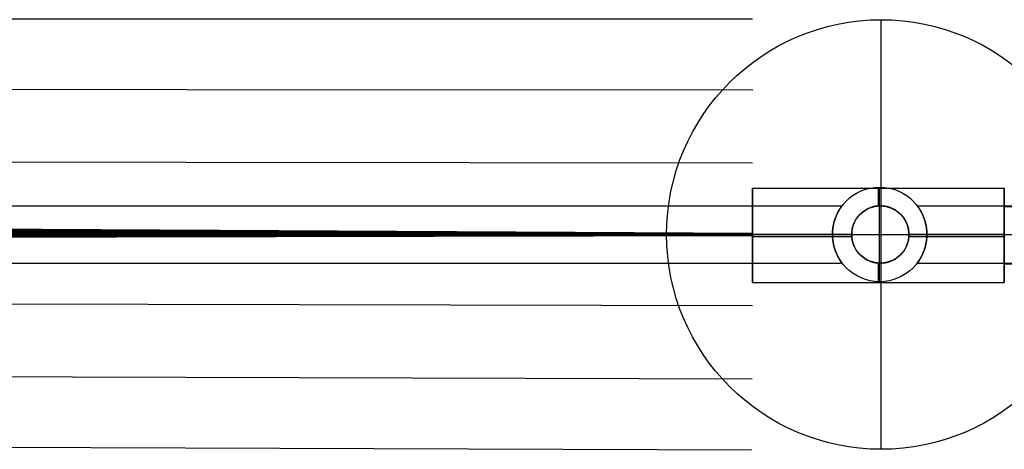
# Model space of a CAD drawing. Extents: x -1079 to 583, y -78 to 76.
# Tile 4 of 5: x -151 to 22, y -38 to 38. Entities that reach past the tile are written whole.
import ezdxf

# ---------------------------------------------------------------- set-up
doc = ezdxf.new("R2010")
doc.units = 0
doc.layers.add('DEFAULT', color=7, linetype='CONTINUOUS')

msp = doc.modelspace()

# ---------------------------------------------------------------- linework, layer by layer
at = {"layer": 'DEFAULT'}
for p, q in [((0, 37.5, 2374.38), (0, 37.5, 2624.38)), ((0, 5, 2374.38), (0, 37.5, 2374.38)), ((0, -37.5, 2624.38), (0, 37.5, 2624.38)), ((-22.48, 8.11, 2072.81), (21.52, 8.11, 2072.81)), ((-22.48, 4.87, 2072.88), (-22.48, 8.11, 2072.81)), ((-0.27, 8.26, 1190.87), (-0.27, 8.26, 1222.93)), ((-0.27, 5, 1222.93), (-0.27, 8.26, 1222.93)), ((-0.27, -8.24, 1190.87), (-0.27, 8.26, 1190.87)), ((21.52, 4.88, 2072.88), (21.52, 8.11, 2072.81)), ((-222.41, 4.98, 1200.97), (-6.83, 5.01, 1200.97)), ((-0.15, 5, 2066.54), (-0.15, 5, 1222.97)), ((-0.15, 5, 1222.97), (-0.15, 5, 1222.93)), ((-0.15, 5, 2374.38), (-0.15, 5, 2079.45)), ((6.29, 5.02, 1200.97), (237.07, 5.06, 1200.97)), ((21.52, 4.88, 2072.94), (115.52, 4.72, 2072.94)), ((-222.41, -0.02, 1205.97), (-8.52, 0.01, 1205.97)), ((-222.41, -0.02, 1195.97), (-8.52, 0.01, 1195.97)), ((-22.48, 0.05, 2081.24), (-5.15, 0.05, 2081.24)), ((-22.48, -0.03, 2078.01), (-22.48, 0.05, 2081.24)), ((-8.52, 0.01, 1190.87), (7.98, 0.02, 1190.87)), ((-8.52, 0.01, 1190.87), (-8.52, 0.01, 1195.97)), ((-8.52, 0.01, 1205.97), (-8.52, 0.01, 1222.93)), ((-8.52, 0.01, 1222.93), (-5.15, 0.01, 1222.93)), ((-5.15, 0, 2064.75), (-5.15, 0, 1222.97)), ((-5.15, 0, 1222.97), (-5.15, 0, 1222.93)), ((-5.15, 0, 2374.38), (-5.15, 0, 2081.24)), ((4.85, 0.05, 2081.24), (21.52, 0.05, 2081.24)), ((4.85, 0.02, 1222.93), (7.98, 0.02, 1222.93)), ((4.85, 0, 2064.75), (4.85, 0, 1222.97)), ((4.85, 0, 1222.97), (4.85, 0, 1222.93)), ((4.85, 0, 2374.38), (4.85, 0, 2081.24)), ((7.98, 0.02, 1205.97), (237.07, 0.06, 1205.97)), ((7.98, 0.02, 1195.97), (237.07, 0.06, 1195.97)), ((7.98, 0.02, 1190.87), (7.98, 0.02, 1195.97)), ((7.98, 0.02, 1205.97), (7.98, 0.02, 1222.93)), ((21.52, -0.03, 2077.94), (21.52, 0.05, 2081.24)), ((-37.5, 0, 2374.38), (-37.5, 0, 2624.38)), ((-37.5, 0, 2374.38), (-5.15, 0, 2374.38)), ((-37.5, 0, 2624.38), (37.5, 0, 2624.38)), ((-22.48, -0.33, 2064.75), (-22.48, -0.26, 2068.01)), ((-22.48, -0.33, 2064.75), (-5.14, -0.33, 2064.75)), ((4.84, -0.33, 2064.75), (21.52, -0.33, 2064.75)), ((4.85, 0, 2374.38), (37.5, 0, 2374.38)), ((21.52, -0.33, 2064.75), (21.52, -0.26, 2067.94)), ((-222.4, -5.02, 1200.97), (-6.83, -4.99, 1200.97)), ((-22.48, -8.39, 2073.18), (-22.48, -5.13, 2073.11)), ((-0.27, -8.24, 1222.93), (-0.27, -5, 1222.93)), ((-0.15, -5, 2066.33), (-0.15, -5, 1222.97)), ((-0.15, -5, 1222.97), (-0.15, -5, 1222.93)), ((-0.15, -5, 2374.38), (-0.15, -5, 2079.66)), ((0, -37.5, 2374.38), (0, -5, 2374.38)), ((6.29, -4.98, 1200.97), (237.07, -4.94, 1200.97)), ((21.52, -5.12, 2072.94), (115.5, -5.28, 2072.94)), ((21.52, -8.39, 2073.18), (21.52, -5.12, 2073.11)), ((-22.48, -8.39, 2073.18), (21.52, -8.39, 2073.18)), ((-0.27, -8.24, 1190.87), (-0.27, -8.24, 1222.93)), ((0, -37.5, 2374.38), (0, -37.5, 2624.38))]:
    msp.add_line(p, q, dxfattribs=at)
at = {"layer": 'DEFAULT', "extrusion": (-0.000586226, 0.999608, -0.027983)}
msp.add_lwpolyline([(1079.24, 2043.57), (418.54, 2070.23), (22.48, 2075.05)], dxfattribs=at)
at = {"layer": 'DEFAULT', "extrusion": (-0.0008606, 0.999511, -0.031267)}
msp.add_lwpolyline([(1079.22, 2043.21), (418.53, 2069.39), (22.48, 2073.98)], dxfattribs=at)
at = {"layer": 'DEFAULT', "extrusion": (-0.001028, 0.999446, -0.03327)}
msp.add_lwpolyline([(1079.21, 2042.91), (418.52, 2068.58), (22.48, 2072.93)], dxfattribs=at)
at = {"layer": 'DEFAULT', "extrusion": (-0.001086, 0.999423, -0.033956)}
msp.add_lwpolyline([(1079.2, 2042.73), (418.51, 2068.03), (22.48, 2072.2)], dxfattribs=at)
at = {"layer": 'DEFAULT', "extrusion": (-0.001073, 0.999428, -0.033801)}
msp.add_lwpolyline([(1079.21, 2042.78), (418.51, 2068.2), (22.48, 2072.44)], dxfattribs=at)
at = {"layer": 'DEFAULT', "extrusion": (-0.002039, 0.999998, 6.7633e-05)}
msp.add_lwpolyline([(1079.2, 2043.73), (550.7, 2065.69), (22.47, 2073.01)], dxfattribs=at)
at = {"layer": 'DEFAULT', "extrusion": (-0.002035, 0.999998, 6.86507e-05)}
msp.add_lwpolyline([(1079.19, 2043.69), (550.7, 2065.55), (22.47, 2072.79)], dxfattribs=at)
at = {"layer": 'DEFAULT', "extrusion": (-0.002024, 0.999998, 6.95348e-05)}
msp.add_lwpolyline([(1079.19, 2043.64), (550.7, 2065.42), (22.47, 2072.56)], dxfattribs=at)
at = {"layer": 'DEFAULT', "extrusion": (-0.001976, 0.999998, 7.08351e-05)}
msp.add_lwpolyline([(1079.19, 2043.55), (550.69, 2065.14), (22.47, 2072.1)], dxfattribs=at)
at = {"layer": 'DEFAULT', "extrusion": (-0.001773, 0.999998, 7.10923e-05)}
msp.add_lwpolyline([(1079.18, 2043.36), (550.68, 2064.58), (22.48, 2071.17)], dxfattribs=at)
at = {"layer": 'DEFAULT', "extrusion": (-0.001422, 0.999999, 6.74822e-05)}
msp.add_lwpolyline([(1079.17, 2043.19), (550.67, 2064.05), (22.48, 2070.27)], dxfattribs=at)
at = {"layer": 'DEFAULT', "extrusion": (0.001248, 0.999981, -0.006)}
msp.add_lwpolyline([(1079.27, 2044.68), (418.58, 2072.53), (22.48, 2077.89)], dxfattribs=at)
at = {"layer": 'DEFAULT', "extrusion": (0.000236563, 0.999836, -0.018125)}
msp.add_lwpolyline([(1079.26, 2044.27), (418.56, 2071.72), (22.48, 2076.9)], dxfattribs=at)
at = {"layer": 'DEFAULT', "extrusion": (0.00073446, 0.999926, -0.012157)}
msp.add_lwpolyline([(1079.26, 2044.53), (418.57, 2072.23), (22.48, 2077.53)], dxfattribs=at)
at = {"layer": 'DEFAULT', "extrusion": (-0.000213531, 0.999723, -0.023519)}
msp.add_lwpolyline([(1079.25, 2043.94), (418.55, 2071.04), (22.48, 2076.05)], dxfattribs=at)
at = {"layer": 'DEFAULT', "extrusion": (-0.000930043, 1, 5.95632e-05)}
msp.add_lwpolyline([(1079.16, 2043.03), (550.66, 2063.57), (22.48, 2069.47)], dxfattribs=at)
at = {"layer": 'DEFAULT', "extrusion": (-0.000324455, 1, 4.76322e-05)}
msp.add_lwpolyline([(1079.15, 2042.9), (550.65, 2063.18), (22.48, 2068.82)], dxfattribs=at)
at = {"layer": 'DEFAULT', "extrusion": (0.000353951, 1, 3.27263e-05)}
msp.add_lwpolyline([(1079.15, 2042.8), (550.64, 2062.9), (22.48, 2068.36)], dxfattribs=at)
at = {"layer": 'DEFAULT', "extrusion": (0.001059, 0.999999, 1.63391e-05)}
msp.add_lwpolyline([(1079.15, 2042.75), (550.64, 2062.74), (22.48, 2068.09)], dxfattribs=at)
at = {"layer": 'DEFAULT', "extrusion": (0.001408, 0.999999, 8.07702e-06)}
msp.add_lwpolyline([(1079.15, 2042.74), (550.64, 2062.7), (22.48, 2068.03)], dxfattribs=at)
at = {"layer": 'DEFAULT', "extrusion": (0.001579, 0.999999, 4.00631e-06)}
msp.add_lwpolyline([(1079.15, 2042.74), (550.64, 2062.69), (22.48, 2068.01)], dxfattribs=at)
at = {"layer": 'DEFAULT', "extrusion": (0.001748, 0.999998, -1.44951e-13)}
msp.add_lwpolyline([(1079.27, 2044.73), (418.58, 2072.63), (22.48, 2078.01)], dxfattribs=at)
at = {"layer": 'DEFAULT', "extrusion": (0.002248, 0.999979, 0.006)}
msp.add_lwpolyline([(1079.27, 2044.68), (418.58, 2072.53), (22.48, 2077.89)], dxfattribs=at)
at = {"layer": 'DEFAULT', "extrusion": (0.002762, 0.999922, 0.012157)}
msp.add_lwpolyline([(1079.26, 2044.53), (418.57, 2072.23), (22.48, 2077.53)], dxfattribs=at)
at = {"layer": 'DEFAULT', "extrusion": (0.003259, 0.99983, 0.018127)}
msp.add_lwpolyline([(1079.26, 2044.27), (418.56, 2071.73), (22.47, 2076.91)], dxfattribs=at)
at = {"layer": 'DEFAULT', "extrusion": (0.003709, 0.999716, 0.023521)}
msp.add_lwpolyline([(1079.25, 2043.94), (418.55, 2071.04), (22.47, 2076.06)], dxfattribs=at)
at = {"layer": 'DEFAULT', "extrusion": (0.004081, 0.9996, 0.027986)}
msp.add_lwpolyline([(1079.24, 2043.58), (418.54, 2070.24), (22.47, 2075.06)], dxfattribs=at)
at = {"layer": 'DEFAULT', "extrusion": (0.004355, 0.999501, 0.03127)}
msp.add_lwpolyline([(1079.22, 2043.22), (418.53, 2069.4), (22.46, 2073.99)], dxfattribs=at)
at = {"layer": 'DEFAULT', "extrusion": (0.004522, 0.999436, 0.033274)}
msp.add_lwpolyline([(1079.21, 2042.92), (418.52, 2068.59), (22.46, 2072.94)], dxfattribs=at)
at = {"layer": 'DEFAULT', "extrusion": (0.005531, 0.999985, -6.41497e-05)}
msp.add_lwpolyline([(1079.19, 2043.69), (550.7, 2065.55), (22.45, 2072.79)], dxfattribs=at)
at = {"layer": 'DEFAULT', "extrusion": (0.005535, 0.999985, -6.31231e-05)}
msp.add_lwpolyline([(1079.2, 2043.73), (550.7, 2065.69), (22.45, 2073.01)], dxfattribs=at)
at = {"layer": 'DEFAULT', "extrusion": (0.00458, 0.999413, 0.033961)}
msp.add_lwpolyline([(1079.2, 2042.74), (418.51, 2068.04), (22.46, 2072.21)], dxfattribs=at)
at = {"layer": 'DEFAULT', "extrusion": (0.004567, 0.999418, 0.033806)}
msp.add_lwpolyline([(1079.21, 2042.8), (418.51, 2068.22), (22.46, 2072.45)], dxfattribs=at)
at = {"layer": 'DEFAULT', "extrusion": (0.005472, 0.999985, -6.64743e-05)}
msp.add_lwpolyline([(1079.18, 2043.55), (550.69, 2065.14), (22.46, 2072.1)], dxfattribs=at)
at = {"layer": 'DEFAULT', "extrusion": (0.00552, 0.999985, -6.50612e-05)}
msp.add_lwpolyline([(1079.19, 2043.64), (550.7, 2065.42), (22.46, 2072.56)], dxfattribs=at)
at = {"layer": 'DEFAULT', "extrusion": (0.005269, 0.999986, -6.7193e-05)}
msp.add_lwpolyline([(1079.17, 2043.36), (550.68, 2064.58), (22.46, 2071.17)], dxfattribs=at)
at = {"layer": 'DEFAULT', "extrusion": (0.004918, 0.999988, -6.43222e-05)}
msp.add_lwpolyline([(1079.17, 2043.19), (550.66, 2064.05), (22.46, 2070.27)], dxfattribs=at)
at = {"layer": 'DEFAULT', "extrusion": (0.003821, 0.999993, -4.62814e-05)}
msp.add_lwpolyline([(1079.15, 2042.9), (550.65, 2063.18), (22.47, 2068.82)], dxfattribs=at)
at = {"layer": 'DEFAULT', "extrusion": (0.004426, 0.99999, -5.73078e-05)}
msp.add_lwpolyline([(1079.16, 2043.03), (550.66, 2063.57), (22.47, 2069.47)], dxfattribs=at)
at = {"layer": 'DEFAULT', "extrusion": (0.001748, 0.999998, -1.29483e-13)}
msp.add_lwpolyline([(1079.15, 2042.73), (550.64, 2062.69), (22.48, 2068.01)], dxfattribs=at)
at = {"layer": 'DEFAULT', "extrusion": (0.001917, 0.999998, -3.99735e-06)}
msp.add_lwpolyline([(1079.15, 2042.74), (550.64, 2062.69), (22.48, 2068.01)], dxfattribs=at)
at = {"layer": 'DEFAULT', "extrusion": (0.002088, 0.999998, -8.04061e-06)}
msp.add_lwpolyline([(1079.15, 2042.74), (550.64, 2062.7), (22.48, 2068.03)], dxfattribs=at)
at = {"layer": 'DEFAULT', "extrusion": (0.002437, 0.999997, -1.61897e-05)}
msp.add_lwpolyline([(1079.15, 2042.75), (550.64, 2062.74), (22.48, 2068.09)], dxfattribs=at)
at = {"layer": 'DEFAULT', "extrusion": (0.003142, 0.999995, -3.2115e-05)}
msp.add_lwpolyline([(1079.15, 2042.8), (550.64, 2062.9), (22.48, 2068.36)], dxfattribs=at)
at = {"layer": 'DEFAULT'}
for points in [[(-8.52, 0.01, 1205.97), (-8.52, 0.01, 1205.97), (-8.52, 0.14, 1205.96), (-8.52, 0.27, 1205.96), (-8.51, 0.39, 1205.95), (-8.5, 0.52, 1205.94), (-8.5, 0.64, 1205.93), (-8.49, 0.77, 1205.91), (-8.47, 0.89, 1205.89), (-8.46, 1.01, 1205.86), (-8.44, 1.14, 1205.84), (-8.43, 1.26, 1205.81), (-8.41, 1.38, 1205.78), (-8.38, 1.5, 1205.74), (-8.36, 1.62, 1205.7), (-8.34, 1.73, 1205.66), (-8.31, 1.85, 1205.62), (-8.29, 1.96, 1205.57), (-8.26, 2.08, 1205.52), (-8.23, 2.19, 1205.47), (-8.2, 2.3, 1205.41), (-8.17, 2.4, 1205.36), (-8.13, 2.51, 1205.3), (-8.1, 2.61, 1205.24), (-8.06, 2.72, 1205.17), (-8.03, 2.82, 1205.11), (-7.99, 2.92, 1205.04), (-7.95, 3.01, 1204.97), (-7.92, 3.11, 1204.89), (-7.88, 3.2, 1204.82), (-7.84, 3.29, 1204.74), (-7.8, 3.38, 1204.66), (-7.76, 3.47, 1204.58), (-7.72, 3.56, 1204.49), (-7.68, 3.64, 1204.41), (-7.64, 3.72, 1204.32), (-7.6, 3.8, 1204.23), (-7.56, 3.88, 1204.14), (-7.52, 3.95, 1204.05), (-7.48, 4.02, 1203.95), (-7.44, 4.09, 1203.86), (-7.4, 4.16, 1203.76), (-7.36, 4.23, 1203.66), (-7.32, 4.29, 1203.55), (-7.29, 4.35, 1203.45), (-7.25, 4.41, 1203.35), (-7.21, 4.47, 1203.24), (-7.18, 4.52, 1203.13), (-7.15, 4.57, 1203.02), (-7.11, 4.62, 1202.91), (-7.08, 4.67, 1202.8), (-7.05, 4.71, 1202.68), (-7.02, 4.75, 1202.57), (-7, 4.79, 1202.45), (-6.97, 4.82, 1202.33), (-6.95, 4.86, 1202.21), (-6.93, 4.89, 1202.09), (-6.91, 4.91, 1201.97), (-6.89, 4.94, 1201.84), (-6.88, 4.96, 1201.72), (-6.86, 4.97, 1201.6), (-6.85, 4.99, 1201.47), (-6.84, 5, 1201.34), (-6.84, 5.01, 1201.22), (-6.83, 5.01, 1201.09), (-6.83, 5.01, 1200.97), (-6.83, 5.01, 1200.84), (-6.84, 5.01, 1200.71), (-6.84, 5, 1200.59), (-6.85, 4.99, 1200.46), (-6.86, 4.97, 1200.34), (-6.88, 4.96, 1200.21), (-6.89, 4.94, 1200.09), (-6.91, 4.91, 1199.97), (-6.93, 4.89, 1199.84), (-6.95, 4.86, 1199.72), (-6.97, 4.82, 1199.6), (-7, 4.79, 1199.48), (-7.02, 4.75, 1199.37), (-7.05, 4.71, 1199.25), (-7.08, 4.67, 1199.14), (-7.11, 4.62, 1199.02), (-7.15, 4.57, 1198.91), (-7.18, 4.52, 1198.8), (-7.21, 4.47, 1198.69), (-7.25, 4.41, 1198.59), (-7.29, 4.35, 1198.48), (-7.32, 4.29, 1198.38), (-7.36, 4.23, 1198.28), (-7.4, 4.16, 1198.17), (-7.44, 4.09, 1198.08), (-7.48, 4.02, 1197.98), (-7.52, 3.95, 1197.88), (-7.56, 3.88, 1197.79), (-7.6, 3.8, 1197.7), (-7.64, 3.72, 1197.61), (-7.68, 3.64, 1197.52), (-7.72, 3.56, 1197.44), (-7.76, 3.47, 1197.35), (-7.8, 3.38, 1197.27), (-7.84, 3.29, 1197.19), (-7.88, 3.2, 1197.12), (-7.92, 3.11, 1197.04), (-7.95, 3.01, 1196.97), (-7.99, 2.92, 1196.9), (-8.03, 2.82, 1196.83), (-8.06, 2.72, 1196.76), (-8.1, 2.61, 1196.7), (-8.13, 2.51, 1196.63), (-8.17, 2.4, 1196.57), (-8.2, 2.3, 1196.52), (-8.23, 2.19, 1196.46), (-8.26, 2.08, 1196.41), (-8.29, 1.96, 1196.36), (-8.31, 1.85, 1196.32), (-8.34, 1.73, 1196.27), (-8.36, 1.62, 1196.23), (-8.38, 1.5, 1196.19), (-8.41, 1.38, 1196.16), (-8.43, 1.26, 1196.12), (-8.44, 1.14, 1196.09), (-8.46, 1.01, 1196.07), (-8.47, 0.89, 1196.04), (-8.49, 0.77, 1196.02), (-8.5, 0.64, 1196.01), (-8.5, 0.52, 1195.99), (-8.51, 0.39, 1195.98), (-8.52, 0.27, 1195.97), (-8.52, 0.14, 1195.97), (-8.52, 0.01, 1195.97), (-8.52, 0.01, 1195.97), (-8.52, -0.11, 1195.97), (-8.52, -0.24, 1195.97), (-8.51, -0.37, 1195.98), (-8.5, -0.49, 1195.99), (-8.5, -0.62, 1196.01), (-8.48, -0.74, 1196.02), (-8.47, -0.87, 1196.04), (-8.46, -0.99, 1196.07), (-8.44, -1.11, 1196.09), (-8.42, -1.23, 1196.12), (-8.41, -1.35, 1196.16), (-8.38, -1.47, 1196.19), (-8.36, -1.59, 1196.23), (-8.34, -1.71, 1196.27), (-8.31, -1.82, 1196.32), (-8.29, -1.94, 1196.36), (-8.26, -2.05, 1196.41), (-8.23, -2.16, 1196.46), (-8.2, -2.27, 1196.52), (-8.16, -2.38, 1196.57), (-8.13, -2.48, 1196.63), (-8.1, -2.59, 1196.7), (-8.06, -2.69, 1196.76), (-8.03, -2.79, 1196.83), (-7.99, -2.89, 1196.9), (-7.95, -2.99, 1196.97), (-7.92, -3.08, 1197.04), (-7.88, -3.18, 1197.12), (-7.84, -3.27, 1197.19), (-7.8, -3.36, 1197.27), (-7.76, -3.44, 1197.35), (-7.72, -3.53, 1197.44), (-7.68, -3.61, 1197.52), (-7.64, -3.69, 1197.61), (-7.6, -3.77, 1197.7), (-7.56, -3.85, 1197.79), (-7.52, -3.92, 1197.88), (-7.48, -4, 1197.98), (-7.44, -4.07, 1198.08), (-7.4, -4.14, 1198.17), (-7.36, -4.2, 1198.28), (-7.32, -4.26, 1198.38), (-7.29, -4.33, 1198.48), (-7.25, -4.38, 1198.59), (-7.21, -4.44, 1198.69), (-7.18, -4.49, 1198.8), (-7.15, -4.55, 1198.91), (-7.11, -4.59, 1199.02), (-7.08, -4.64, 1199.14), (-7.05, -4.68, 1199.25), (-7.02, -4.72, 1199.37), (-7, -4.76, 1199.48), (-6.97, -4.8, 1199.6), (-6.95, -4.83, 1199.72), (-6.93, -4.86, 1199.84), (-6.91, -4.89, 1199.97), (-6.89, -4.91, 1200.09), (-6.87, -4.93, 1200.21), (-6.86, -4.95, 1200.34), (-6.85, -4.96, 1200.46), (-6.84, -4.97, 1200.59), (-6.84, -4.98, 1200.71), (-6.83, -4.99, 1200.84), (-6.83, -4.99, 1200.97), (-6.83, -4.99, 1201.09), (-6.84, -4.98, 1201.22), (-6.84, -4.97, 1201.34), (-6.85, -4.96, 1201.47), (-6.86, -4.95, 1201.6), (-6.87, -4.93, 1201.72), (-6.89, -4.91, 1201.84), (-6.91, -4.89, 1201.97), (-6.93, -4.86, 1202.09), (-6.95, -4.83, 1202.21), (-6.97, -4.8, 1202.33), (-7, -4.76, 1202.45), (-7.02, -4.72, 1202.57), (-7.05, -4.68, 1202.68), (-7.08, -4.64, 1202.8), (-7.11, -4.59, 1202.91), (-7.15, -4.55, 1203.02), (-7.18, -4.49, 1203.13), (-7.21, -4.44, 1203.24), (-7.25, -4.38, 1203.35), (-7.29, -4.33, 1203.45), (-7.32, -4.26, 1203.55), (-7.36, -4.2, 1203.66), (-7.4, -4.14, 1203.76), (-7.44, -4.07, 1203.86), (-7.48, -4, 1203.95), (-7.52, -3.92, 1204.05), (-7.56, -3.85, 1204.14), (-7.6, -3.77, 1204.23), (-7.64, -3.69, 1204.32), (-7.68, -3.61, 1204.41), (-7.72, -3.53, 1204.49), (-7.76, -3.44, 1204.58), (-7.8, -3.36, 1204.66), (-7.84, -3.27, 1204.74), (-7.88, -3.18, 1204.82), (-7.92, -3.08, 1204.89), (-7.95, -2.99, 1204.97), (-7.99, -2.89, 1205.04), (-8.03, -2.79, 1205.11), (-8.06, -2.69, 1205.17), (-8.1, -2.59, 1205.24), (-8.13, -2.48, 1205.3), (-8.16, -2.38, 1205.36), (-8.2, -2.27, 1205.41), (-8.23, -2.16, 1205.47), (-8.26, -2.05, 1205.52), (-8.29, -1.94, 1205.57), (-8.31, -1.82, 1205.62), (-8.34, -1.71, 1205.66), (-8.36, -1.59, 1205.7), (-8.38, -1.47, 1205.74), (-8.41, -1.35, 1205.78), (-8.42, -1.23, 1205.81), (-8.44, -1.11, 1205.84), (-8.46, -0.99, 1205.86), (-8.47, -0.87, 1205.89), (-8.48, -0.74, 1205.91), (-8.5, -0.62, 1205.93), (-8.5, -0.49, 1205.94), (-8.51, -0.37, 1205.95), (-8.52, -0.24, 1205.96), (-8.52, -0.11, 1205.96)], [(-5.15, 0, 2081.24), (-5.15, -0.13, 2081.25), (-5.15, -0.25, 2081.24), (-5.14, -0.38, 2081.24), (-5.13, -0.5, 2081.24), (-5.11, -0.63, 2081.23), (-5.1, -0.75, 2081.22), (-5.08, -0.88, 2081.21), (-5.05, -1, 2081.2), (-5.03, -1.12, 2081.19), (-5, -1.24, 2081.17), (-4.96, -1.36, 2081.15), (-4.93, -1.48, 2081.14), (-4.89, -1.6, 2081.11), (-4.85, -1.72, 2081.09), (-4.8, -1.83, 2081.07), (-4.76, -1.95, 2081.04), (-4.71, -2.06, 2081.02), (-4.66, -2.17, 2080.99), (-4.6, -2.28, 2080.96), (-4.55, -2.39, 2080.93), (-4.49, -2.5, 2080.9), (-4.42, -2.6, 2080.87), (-4.36, -2.7, 2080.84), (-4.29, -2.8, 2080.8), (-4.22, -2.9, 2080.77), (-4.15, -3, 2080.73), (-4.08, -3.1, 2080.7), (-4, -3.19, 2080.66), (-3.93, -3.28, 2080.62), (-3.85, -3.37, 2080.59), (-3.76, -3.46, 2080.55), (-3.68, -3.54, 2080.51), (-3.59, -3.63, 2080.47), (-3.51, -3.71, 2080.43), (-3.42, -3.79, 2080.4), (-3.33, -3.86, 2080.36), (-3.23, -3.94, 2080.32), (-3.14, -4.01, 2080.28), (-3.04, -4.08, 2080.24), (-2.94, -4.15, 2080.21), (-2.84, -4.22, 2080.17), (-2.74, -4.28, 2080.13), (-2.64, -4.34, 2080.1), (-2.53, -4.4, 2080.06), (-2.42, -4.46, 2080.03), (-2.31, -4.51, 2079.99), (-2.2, -4.56, 2079.96), (-2.09, -4.61, 2079.93), (-1.98, -4.65, 2079.9), (-1.86, -4.7, 2079.87), (-1.75, -4.74, 2079.85), (-1.63, -4.78, 2079.82), (-1.51, -4.81, 2079.8), (-1.39, -4.84, 2079.77), (-1.27, -4.87, 2079.75), (-1.15, -4.9, 2079.74), (-1.03, -4.92, 2079.72), (-0.9, -4.94, 2079.7), (-0.78, -4.96, 2079.69), (-0.66, -4.97, 2079.68), (-0.53, -4.99, 2079.67), (-0.41, -4.99, 2079.67), (-0.28, -5, 2079.66), (-0.15, -5, 2079.66), (-0.03, -5, 2079.66), (0.1, -4.99, 2079.67), (0.22, -4.99, 2079.67), (0.35, -4.97, 2079.68), (0.47, -4.96, 2079.69), (0.6, -4.94, 2079.7), (0.72, -4.92, 2079.72), (0.84, -4.9, 2079.74), (0.97, -4.87, 2079.75), (1.09, -4.84, 2079.77), (1.21, -4.81, 2079.8), (1.32, -4.78, 2079.82), (1.44, -4.74, 2079.85), (1.56, -4.7, 2079.87), (1.67, -4.65, 2079.9), (1.79, -4.61, 2079.93), (1.9, -4.56, 2079.96), (2.01, -4.51, 2079.99), (2.12, -4.46, 2080.03), (2.22, -4.4, 2080.06), (2.33, -4.34, 2080.1), (2.43, -4.28, 2080.13), (2.53, -4.22, 2080.17), (2.63, -4.15, 2080.21), (2.73, -4.08, 2080.24), (2.83, -4.01, 2080.28), (2.93, -3.94, 2080.32), (3.02, -3.86, 2080.36), (3.11, -3.79, 2080.4), (3.2, -3.71, 2080.43), (3.29, -3.63, 2080.47), (3.37, -3.54, 2080.51), (3.46, -3.46, 2080.55), (3.54, -3.37, 2080.59), (3.62, -3.28, 2080.62), (3.7, -3.19, 2080.66), (3.77, -3.1, 2080.7), (3.85, -3, 2080.73), (3.92, -2.9, 2080.77), (3.99, -2.8, 2080.8), (4.05, -2.7, 2080.84), (4.12, -2.6, 2080.87), (4.18, -2.5, 2080.9), (4.24, -2.39, 2080.93), (4.3, -2.28, 2080.96), (4.35, -2.17, 2080.99), (4.4, -2.06, 2081.02), (4.45, -1.95, 2081.04), (4.5, -1.83, 2081.07), (4.54, -1.72, 2081.09), (4.58, -1.6, 2081.11), (4.62, -1.48, 2081.14), (4.66, -1.36, 2081.15), (4.69, -1.24, 2081.17), (4.72, -1.12, 2081.19), (4.75, -1, 2081.2), (4.77, -0.88, 2081.21), (4.79, -0.75, 2081.22), (4.81, -0.63, 2081.23), (4.82, -0.5, 2081.24), (4.83, -0.38, 2081.24), (4.84, -0.25, 2081.24), (4.84, -0.13, 2081.25), (4.85, 0, 2081.24), (4.85, 0.05, 2081.24), (4.84, 0.17, 2081.24), (4.84, 0.3, 2081.23), (4.83, 0.42, 2081.23), (4.82, 0.55, 2081.22), (4.8, 0.67, 2081.2), (4.78, 0.8, 2081.19), (4.76, 0.92, 2081.18), (4.74, 1.04, 2081.16), (4.71, 1.16, 2081.14), (4.68, 1.28, 2081.12), (4.65, 1.4, 2081.1), (4.61, 1.52, 2081.08), (4.57, 1.64, 2081.05), (4.53, 1.75, 2081.02), (4.48, 1.87, 2081), (4.44, 1.98, 2080.97), (4.39, 2.09, 2080.94), (4.33, 2.2, 2080.9), (4.28, 2.31, 2080.87), (4.22, 2.42, 2080.84), (4.16, 2.52, 2080.8), (4.1, 2.63, 2080.77), (4.04, 2.73, 2080.73), (3.97, 2.83, 2080.69), (3.9, 2.92, 2080.65), (3.83, 3.02, 2080.61), (3.76, 3.11, 2080.57), (3.68, 3.21, 2080.53), (3.61, 3.3, 2080.49), (3.53, 3.39, 2080.45), (3.44, 3.47, 2080.41), (3.36, 3.56, 2080.37), (3.28, 3.64, 2080.33), (3.19, 3.72, 2080.29), (3.1, 3.8, 2080.24), (3.01, 3.87, 2080.2), (2.92, 3.95, 2080.16), (2.82, 4.02, 2080.12), (2.73, 4.09, 2080.08), (2.63, 4.16, 2080.04), (2.53, 4.22, 2080), (2.43, 4.28, 2079.96), (2.32, 4.34, 2079.92), (2.22, 4.4, 2079.88), (2.11, 4.46, 2079.84), (2, 4.51, 2079.81), (1.9, 4.56, 2079.77), (1.78, 4.61, 2079.74), (1.67, 4.66, 2079.71), (1.56, 4.7, 2079.68), (1.44, 4.74, 2079.65), (1.32, 4.78, 2079.62), (1.21, 4.81, 2079.59), (1.09, 4.84, 2079.57), (0.97, 4.87, 2079.55), (0.84, 4.9, 2079.53), (0.72, 4.92, 2079.51), (0.6, 4.94, 2079.49), (0.47, 4.96, 2079.48), (0.35, 4.97, 2079.47), (0.22, 4.99, 2079.46), (0.1, 4.99, 2079.45), (-0.03, 5, 2079.45), (-0.15, 5, 2079.45), (-0.28, 5, 2079.45), (-0.41, 4.99, 2079.45), (-0.53, 4.99, 2079.46), (-0.66, 4.97, 2079.47), (-0.78, 4.96, 2079.48), (-0.91, 4.94, 2079.49), (-1.03, 4.92, 2079.51), (-1.15, 4.9, 2079.53), (-1.27, 4.87, 2079.55), (-1.39, 4.84, 2079.57), (-1.51, 4.81, 2079.59), (-1.63, 4.78, 2079.62), (-1.75, 4.74, 2079.65), (-1.86, 4.7, 2079.68), (-1.98, 4.66, 2079.71), (-2.09, 4.61, 2079.74), (-2.2, 4.56, 2079.77), (-2.31, 4.51, 2079.81), (-2.42, 4.46, 2079.84), (-2.53, 4.4, 2079.88), (-2.63, 4.34, 2079.92), (-2.73, 4.28, 2079.96), (-2.83, 4.22, 2080), (-2.93, 4.16, 2080.04), (-3.03, 4.09, 2080.08), (-3.13, 4.02, 2080.12), (-3.22, 3.95, 2080.16), (-3.32, 3.87, 2080.2), (-3.41, 3.8, 2080.24), (-3.5, 3.72, 2080.29), (-3.58, 3.64, 2080.33), (-3.67, 3.56, 2080.37), (-3.75, 3.47, 2080.41), (-3.83, 3.39, 2080.45), (-3.91, 3.3, 2080.49), (-3.99, 3.21, 2080.53), (-4.06, 3.11, 2080.57), (-4.14, 3.02, 2080.61), (-4.21, 2.92, 2080.65), (-4.28, 2.83, 2080.69), (-4.34, 2.73, 2080.73), (-4.41, 2.63, 2080.77), (-4.47, 2.52, 2080.8), (-4.53, 2.42, 2080.84), (-4.59, 2.31, 2080.87), (-4.64, 2.2, 2080.9), (-4.69, 2.09, 2080.94), (-4.74, 1.98, 2080.97), (-4.79, 1.87, 2081), (-4.84, 1.75, 2081.02), (-4.88, 1.64, 2081.05), (-4.92, 1.52, 2081.08), (-4.95, 1.4, 2081.1), (-4.99, 1.28, 2081.12), (-5.02, 1.16, 2081.14), (-5.04, 1.04, 2081.16), (-5.07, 0.92, 2081.18), (-5.09, 0.8, 2081.19), (-5.11, 0.67, 2081.2), (-5.12, 0.55, 2081.22), (-5.14, 0.42, 2081.23), (-5.14, 0.3, 2081.23), (-5.15, 0.17, 2081.24), (-5.15, 0.05, 2081.24)], [(-5.15, 0, 2064.75), (-5.15, 0.13, 2064.75), (-5.15, 0.26, 2064.75), (-5.14, 0.39, 2064.76), (-5.13, 0.52, 2064.77), (-5.11, 0.65, 2064.78), (-5.09, 0.77, 2064.8), (-5.07, 0.9, 2064.81), (-5.05, 1.03, 2064.83), (-5.02, 1.15, 2064.85), (-4.99, 1.26, 2064.87), (-4.96, 1.38, 2064.89), (-4.92, 1.5, 2064.91), (-4.89, 1.61, 2064.93), (-4.85, 1.73, 2064.96), (-4.8, 1.84, 2064.99), (-4.76, 1.95, 2065.02), (-4.71, 2.06, 2065.04), (-4.66, 2.17, 2065.08), (-4.6, 2.28, 2065.11), (-4.55, 2.38, 2065.14), (-4.49, 2.49, 2065.18), (-4.43, 2.59, 2065.21), (-4.37, 2.69, 2065.25), (-4.3, 2.79, 2065.28), (-4.23, 2.89, 2065.32), (-4.16, 2.99, 2065.36), (-4.09, 3.09, 2065.4), (-4.01, 3.18, 2065.44), (-3.93, 3.27, 2065.49), (-3.85, 3.37, 2065.53), (-3.77, 3.45, 2065.57), (-3.68, 3.54, 2065.61), (-3.6, 3.62, 2065.65), (-3.51, 3.71, 2065.7), (-3.42, 3.78, 2065.74), (-3.33, 3.86, 2065.78), (-3.24, 3.94, 2065.82), (-3.14, 4.01, 2065.86), (-3.05, 4.08, 2065.91), (-2.95, 4.15, 2065.95), (-2.85, 4.21, 2065.99), (-2.75, 4.28, 2066.03), (-2.64, 4.34, 2066.07), (-2.54, 4.4, 2066.1), (-2.43, 4.45, 2066.14), (-2.32, 4.51, 2066.18), (-2.21, 4.56, 2066.21), (-2.1, 4.61, 2066.25), (-1.99, 4.65, 2066.28), (-1.88, 4.69, 2066.31), (-1.77, 4.73, 2066.34), (-1.65, 4.77, 2066.37), (-1.54, 4.81, 2066.39), (-1.42, 4.84, 2066.42), (-1.3, 4.87, 2066.44), (-1.18, 4.89, 2066.46), (-1.06, 4.92, 2066.48), (-0.93, 4.94, 2066.5), (-0.8, 4.96, 2066.51), (-0.67, 4.97, 2066.52), (-0.54, 4.98, 2066.53), (-0.41, 4.99, 2066.54), (-0.28, 5, 2066.54), (-0.15, 5, 2066.54), (-0.02, 5, 2066.54), (0.11, 4.99, 2066.54), (0.24, 4.98, 2066.53), (0.37, 4.97, 2066.52), (0.49, 4.96, 2066.51), (0.62, 4.94, 2066.5), (0.75, 4.92, 2066.48), (0.87, 4.89, 2066.46), (0.99, 4.87, 2066.44), (1.11, 4.84, 2066.42), (1.23, 4.81, 2066.39), (1.34, 4.77, 2066.37), (1.46, 4.73, 2066.34), (1.57, 4.69, 2066.31), (1.68, 4.65, 2066.28), (1.79, 4.61, 2066.25), (1.91, 4.56, 2066.21), (2.02, 4.51, 2066.18), (2.12, 4.45, 2066.14), (2.23, 4.4, 2066.1), (2.34, 4.34, 2066.07), (2.44, 4.28, 2066.03), (2.54, 4.21, 2065.99), (2.64, 4.15, 2065.95), (2.74, 4.08, 2065.91), (2.84, 4.01, 2065.86), (2.93, 3.94, 2065.82), (3.02, 3.86, 2065.78), (3.11, 3.78, 2065.74), (3.2, 3.71, 2065.7), (3.29, 3.62, 2065.65), (3.38, 3.54, 2065.61), (3.46, 3.45, 2065.57), (3.54, 3.37, 2065.53), (3.63, 3.27, 2065.49), (3.7, 3.18, 2065.44), (3.78, 3.09, 2065.4), (3.85, 2.99, 2065.36), (3.93, 2.89, 2065.32), (4, 2.79, 2065.28), (4.06, 2.69, 2065.25), (4.12, 2.59, 2065.21), (4.18, 2.49, 2065.18), (4.24, 2.38, 2065.14), (4.3, 2.28, 2065.11), (4.35, 2.17, 2065.08), (4.4, 2.06, 2065.04), (4.45, 1.95, 2065.02), (4.5, 1.84, 2064.99), (4.54, 1.73, 2064.96), (4.58, 1.61, 2064.93), (4.62, 1.5, 2064.91), (4.65, 1.38, 2064.89), (4.68, 1.26, 2064.87), (4.71, 1.15, 2064.85), (4.74, 1.03, 2064.83), (4.76, 0.9, 2064.81), (4.79, 0.77, 2064.8), (4.8, 0.65, 2064.78), (4.82, 0.52, 2064.77), (4.83, 0.39, 2064.76), (4.84, 0.26, 2064.75), (4.84, 0.13, 2064.75), (4.85, 0, 2064.75), (4.85, -0.08, 2064.75), (4.84, -0.17, 2064.75), (4.84, -0.25, 2064.75), (4.84, -0.33, 2064.75), (4.83, -0.45, 2064.75), (4.81, -0.57, 2064.76), (4.8, -0.69, 2064.76), (4.78, -0.81, 2064.77), (4.76, -0.93, 2064.78), (4.74, -1.04, 2064.79), (4.71, -1.16, 2064.81), (4.68, -1.28, 2064.82), (4.65, -1.39, 2064.84), (4.61, -1.51, 2064.86), (4.58, -1.62, 2064.88), (4.54, -1.73, 2064.9), (4.49, -1.84, 2064.92), (4.45, -1.95, 2064.95), (4.4, -2.06, 2064.97), (4.35, -2.17, 2065), (4.3, -2.27, 2065.03), (4.25, -2.38, 2065.05), (4.19, -2.48, 2065.08), (4.13, -2.58, 2065.11), (4.07, -2.68, 2065.14), (4.01, -2.78, 2065.18), (3.94, -2.87, 2065.21), (3.87, -2.96, 2065.24), (3.8, -3.06, 2065.28), (3.73, -3.15, 2065.31), (3.66, -3.24, 2065.35), (3.58, -3.32, 2065.38), (3.51, -3.41, 2065.42), (3.43, -3.49, 2065.46), (3.34, -3.57, 2065.49), (3.26, -3.65, 2065.53), (3.18, -3.73, 2065.57), (3.09, -3.8, 2065.6), (3, -3.88, 2065.64), (2.91, -3.95, 2065.68), (2.82, -4.02, 2065.71), (2.73, -4.09, 2065.75), (2.63, -4.15, 2065.78), (2.54, -4.21, 2065.82), (2.44, -4.28, 2065.86), (2.34, -4.33, 2065.89), (2.24, -4.39, 2065.92), (2.14, -4.44, 2065.96), (2.03, -4.5, 2065.99), (1.93, -4.55, 2066.02), (1.82, -4.59, 2066.05), (1.71, -4.64, 2066.08), (1.6, -4.68, 2066.11), (1.49, -4.72, 2066.13), (1.38, -4.76, 2066.16), (1.27, -4.79, 2066.18), (1.15, -4.83, 2066.2), (1.04, -4.86, 2066.22), (0.92, -4.88, 2066.24), (0.8, -4.91, 2066.26), (0.69, -4.93, 2066.28), (0.57, -4.95, 2066.29), (0.45, -4.96, 2066.3), (0.33, -4.98, 2066.31), (0.21, -4.99, 2066.32), (0.09, -4.99, 2066.32), (-0.03, -5, 2066.33), (-0.15, -5, 2066.33), (-0.27, -5, 2066.33), (-0.4, -4.99, 2066.32), (-0.52, -4.99, 2066.32), (-0.64, -4.98, 2066.31), (-0.76, -4.96, 2066.3), (-0.87, -4.95, 2066.29), (-0.99, -4.93, 2066.28), (-1.11, -4.91, 2066.26), (-1.23, -4.88, 2066.24), (-1.34, -4.86, 2066.22), (-1.46, -4.83, 2066.2), (-1.57, -4.79, 2066.18), (-1.69, -4.76, 2066.16), (-1.8, -4.72, 2066.13), (-1.91, -4.68, 2066.11), (-2.02, -4.64, 2066.08), (-2.13, -4.59, 2066.05), (-2.23, -4.55, 2066.02), (-2.34, -4.5, 2065.99), (-2.44, -4.44, 2065.96), (-2.55, -4.39, 2065.92), (-2.65, -4.33, 2065.89), (-2.75, -4.28, 2065.86), (-2.84, -4.21, 2065.82), (-2.94, -4.15, 2065.78), (-3.04, -4.09, 2065.75), (-3.13, -4.02, 2065.71), (-3.22, -3.95, 2065.68), (-3.31, -3.88, 2065.64), (-3.4, -3.8, 2065.6), (-3.48, -3.73, 2065.57), (-3.57, -3.65, 2065.53), (-3.65, -3.57, 2065.49), (-3.73, -3.49, 2065.46), (-3.81, -3.41, 2065.42), (-3.89, -3.32, 2065.38), (-3.96, -3.24, 2065.35), (-4.04, -3.15, 2065.31), (-4.11, -3.06, 2065.28), (-4.18, -2.96, 2065.24), (-4.25, -2.87, 2065.21), (-4.31, -2.78, 2065.18), (-4.38, -2.68, 2065.14), (-4.44, -2.58, 2065.11), (-4.5, -2.48, 2065.08), (-4.55, -2.38, 2065.05), (-4.61, -2.27, 2065.03), (-4.66, -2.17, 2065), (-4.71, -2.06, 2064.97), (-4.76, -1.95, 2064.95), (-4.8, -1.84, 2064.92), (-4.84, -1.73, 2064.9), (-4.88, -1.62, 2064.88), (-4.92, -1.51, 2064.86), (-4.96, -1.39, 2064.84), (-4.99, -1.28, 2064.82), (-5.02, -1.16, 2064.81), (-5.04, -1.04, 2064.79), (-5.07, -0.93, 2064.78), (-5.09, -0.81, 2064.77), (-5.11, -0.69, 2064.76), (-5.12, -0.57, 2064.76), (-5.13, -0.45, 2064.75), (-5.14, -0.33, 2064.75), (-5.15, -0.25, 2064.75), (-5.15, -0.17, 2064.75), (-5.15, -0.08, 2064.75)]]:
    msp.add_polyline3d(points, close=True, dxfattribs=at)
for points in [[(7.98, 0.02, 1195.97), (7.98, 0.14, 1195.97), (7.98, 0.27, 1195.97), (7.97, 0.39, 1195.98), (7.97, 0.52, 1195.99), (7.96, 0.65, 1196.01), (7.95, 0.77, 1196.02), (7.93, 0.89, 1196.04), (7.92, 1.02, 1196.07), (7.9, 1.14, 1196.09), (7.89, 1.26, 1196.12), (7.87, 1.38, 1196.16), (7.85, 1.5, 1196.19), (7.82, 1.62, 1196.23), (7.8, 1.74, 1196.27), (7.77, 1.85, 1196.32), (7.75, 1.97, 1196.36), (7.72, 2.08, 1196.41), (7.69, 2.19, 1196.46), (7.66, 2.3, 1196.52), (7.63, 2.41, 1196.57), (7.59, 2.51, 1196.63), (7.56, 2.62, 1196.7), (7.52, 2.72, 1196.76), (7.49, 2.82, 1196.83), (7.45, 2.92, 1196.9), (7.41, 3.02, 1196.97), (7.38, 3.11, 1197.04), (7.34, 3.21, 1197.12), (7.3, 3.3, 1197.19), (7.26, 3.39, 1197.27), (7.22, 3.47, 1197.35), (7.18, 3.56, 1197.44), (7.14, 3.64, 1197.52), (7.1, 3.72, 1197.61), (7.06, 3.8, 1197.7), (7.02, 3.88, 1197.79), (6.98, 3.95, 1197.88), (6.94, 4.03, 1197.98), (6.9, 4.1, 1198.08), (6.86, 4.16, 1198.17), (6.82, 4.23, 1198.28), (6.78, 4.29, 1198.38), (6.75, 4.35, 1198.48), (6.71, 4.41, 1198.59), (6.67, 4.47, 1198.69), (6.64, 4.52, 1198.8), (6.61, 4.57, 1198.91), (6.57, 4.62, 1199.02), (6.54, 4.67, 1199.14), (6.51, 4.71, 1199.25), (6.48, 4.75, 1199.37), (6.46, 4.79, 1199.48), (6.43, 4.83, 1199.6), (6.41, 4.86, 1199.72), (6.39, 4.89, 1199.84), (6.37, 4.91, 1199.97), (6.35, 4.94, 1200.09), (6.34, 4.96, 1200.21), (6.32, 4.98, 1200.34), (6.31, 4.99, 1200.46), (6.3, 5, 1200.59), (6.3, 5.01, 1200.71), (6.29, 5.01, 1200.84), (6.29, 5.02, 1200.97), (6.29, 5.01, 1201.09), (6.3, 5.01, 1201.22), (6.3, 5, 1201.34), (6.31, 4.99, 1201.47), (6.32, 4.98, 1201.6), (6.34, 4.96, 1201.72), (6.35, 4.94, 1201.84), (6.37, 4.91, 1201.97), (6.39, 4.89, 1202.09), (6.41, 4.86, 1202.21), (6.43, 4.83, 1202.33), (6.46, 4.79, 1202.45), (6.48, 4.75, 1202.57), (6.51, 4.71, 1202.68), (6.54, 4.67, 1202.8), (6.57, 4.62, 1202.91), (6.61, 4.57, 1203.02), (6.64, 4.52, 1203.13), (6.67, 4.47, 1203.24), (6.71, 4.41, 1203.35), (6.75, 4.35, 1203.45), (6.78, 4.29, 1203.55), (6.82, 4.23, 1203.66), (6.86, 4.16, 1203.76), (6.9, 4.1, 1203.86), (6.94, 4.03, 1203.95), (6.98, 3.95, 1204.05), (7.02, 3.88, 1204.14), (7.06, 3.8, 1204.23), (7.1, 3.72, 1204.32), (7.14, 3.64, 1204.41), (7.18, 3.56, 1204.49), (7.22, 3.47, 1204.58), (7.26, 3.39, 1204.66), (7.3, 3.3, 1204.74), (7.34, 3.21, 1204.82), (7.38, 3.11, 1204.89), (7.41, 3.02, 1204.97), (7.45, 2.92, 1205.04), (7.49, 2.82, 1205.11), (7.52, 2.72, 1205.17), (7.56, 2.62, 1205.24), (7.59, 2.51, 1205.3), (7.63, 2.41, 1205.36), (7.66, 2.3, 1205.41), (7.69, 2.19, 1205.47), (7.72, 2.08, 1205.52), (7.75, 1.97, 1205.57), (7.77, 1.85, 1205.62), (7.8, 1.74, 1205.66), (7.82, 1.62, 1205.7), (7.85, 1.5, 1205.74), (7.87, 1.38, 1205.78), (7.89, 1.26, 1205.81), (7.9, 1.14, 1205.84), (7.92, 1.02, 1205.86), (7.93, 0.89, 1205.89), (7.95, 0.77, 1205.91), (7.96, 0.65, 1205.93), (7.97, 0.52, 1205.94), (7.97, 0.39, 1205.95), (7.98, 0.27, 1205.96), (7.98, 0.14, 1205.96), (7.98, 0.02, 1205.97)], [(7.98, 0.02, 1205.97), (7.98, -0.11, 1205.96), (7.98, -0.24, 1205.96), (7.97, -0.37, 1205.95), (7.96, -0.5, 1205.94), (7.96, -0.63, 1205.92), (7.94, -0.76, 1205.91), (7.93, -0.88, 1205.88), (7.92, -1.01, 1205.86), (7.9, -1.13, 1205.83), (7.88, -1.25, 1205.8), (7.86, -1.36, 1205.77), (7.84, -1.48, 1205.74), (7.82, -1.6, 1205.7), (7.8, -1.71, 1205.66), (7.77, -1.82, 1205.62), (7.75, -1.93, 1205.57), (7.72, -2.04, 1205.52), (7.69, -2.15, 1205.47), (7.66, -2.26, 1205.42), (7.63, -2.37, 1205.36), (7.6, -2.47, 1205.3), (7.56, -2.57, 1205.24), (7.53, -2.67, 1205.18), (7.5, -2.77, 1205.12), (7.46, -2.87, 1205.05), (7.42, -2.97, 1204.97), (7.38, -3.07, 1204.9), (7.34, -3.17, 1204.82), (7.3, -3.26, 1204.74), (7.26, -3.35, 1204.66), (7.22, -3.44, 1204.58), (7.18, -3.53, 1204.49), (7.14, -3.61, 1204.41), (7.1, -3.69, 1204.32), (7.06, -3.77, 1204.23), (7.02, -3.85, 1204.14), (6.98, -3.92, 1204.05), (6.94, -3.99, 1203.95), (6.9, -4.06, 1203.86), (6.86, -4.13, 1203.76), (6.82, -4.2, 1203.66), (6.79, -4.26, 1203.55), (6.75, -4.32, 1203.45), (6.71, -4.38, 1203.35), (6.68, -4.44, 1203.24), (6.64, -4.49, 1203.13), (6.61, -4.54, 1203.02), (6.58, -4.59, 1202.91), (6.54, -4.64, 1202.8), (6.52, -4.68, 1202.69), (6.49, -4.72, 1202.57), (6.46, -4.76, 1202.46), (6.44, -4.79, 1202.34), (6.41, -4.82, 1202.23), (6.39, -4.85, 1202.11), (6.37, -4.88, 1201.99), (6.35, -4.9, 1201.86), (6.34, -4.92, 1201.74), (6.33, -4.94, 1201.61), (6.31, -4.96, 1201.48), (6.31, -4.97, 1201.35), (6.3, -4.98, 1201.23), (6.29, -4.98, 1201.1), (6.29, -4.98, 1200.97), (6.29, -4.98, 1200.84), (6.3, -4.98, 1200.71), (6.3, -4.97, 1200.59), (6.31, -4.96, 1200.46), (6.32, -4.94, 1200.34), (6.34, -4.93, 1200.21), (6.35, -4.91, 1200.09), (6.37, -4.88, 1199.97), (6.39, -4.86, 1199.84), (6.41, -4.83, 1199.72), (6.43, -4.8, 1199.6), (6.46, -4.76, 1199.48), (6.49, -4.72, 1199.37), (6.51, -4.68, 1199.25), (6.54, -4.64, 1199.14), (6.58, -4.59, 1199.02), (6.61, -4.54, 1198.91), (6.64, -4.49, 1198.8), (6.68, -4.44, 1198.69), (6.71, -4.38, 1198.59), (6.75, -4.32, 1198.48), (6.79, -4.26, 1198.38), (6.82, -4.2, 1198.28), (6.86, -4.13, 1198.17), (6.9, -4.06, 1198.08), (6.94, -3.99, 1197.98), (6.98, -3.92, 1197.88), (7.02, -3.85, 1197.79), (7.06, -3.77, 1197.7), (7.1, -3.69, 1197.61), (7.14, -3.61, 1197.52), (7.18, -3.53, 1197.44), (7.22, -3.44, 1197.35), (7.26, -3.35, 1197.27), (7.3, -3.27, 1197.19), (7.34, -3.17, 1197.12), (7.38, -3.08, 1197.04), (7.42, -2.99, 1196.97), (7.45, -2.89, 1196.9), (7.49, -2.79, 1196.83), (7.53, -2.69, 1196.76), (7.56, -2.59, 1196.7), (7.59, -2.48, 1196.63), (7.63, -2.38, 1196.57), (7.66, -2.27, 1196.52), (7.69, -2.16, 1196.46), (7.72, -2.05, 1196.41), (7.75, -1.93, 1196.36), (7.77, -1.82, 1196.32), (7.8, -1.7, 1196.27), (7.82, -1.59, 1196.23), (7.85, -1.47, 1196.19), (7.87, -1.35, 1196.16), (7.89, -1.23, 1196.12), (7.9, -1.11, 1196.09), (7.92, -0.99, 1196.07), (7.93, -0.86, 1196.04), (7.95, -0.74, 1196.02), (7.96, -0.61, 1196.01), (7.97, -0.49, 1195.99), (7.97, -0.36, 1195.98), (7.98, -0.24, 1195.97), (7.98, -0.11, 1195.97), (7.98, 0.02, 1195.97), (7.98, 0.02, 1195.97)]]:
    msp.add_polyline3d(points, dxfattribs=at)
for centre, radius in [((0, 0, 2374.38), 37.5), ((0, 0, 2624.38), 37.5), ((0, 0, 2499.38), 37.5), ((-0.27, 0.01, 1190.87), 8.25), ((-0.27, 0.01, 1222.93), 8.25), ((-0.27, 0.01, 1206.9), 8.25), ((-0.15, 0, 1222.93), 5), ((-0.15, 0, 1222.97), 5), ((-0.15, 0, 2374.38), 5), ((-0.15, 0, 2057.6), 5)]:
    msp.add_circle(centre, radius, dxfattribs=at)
at = {"layer": 'DEFAULT', "extrusion": (1, 0, 0)}
for centre, radius in [((-0.14, 2073, -22.48), 8.25), ((-0.14, 2073, 21.52), 8.25), ((-0.12, 2072.94, 21.52), 5)]:
    msp.add_circle(centre, radius, dxfattribs=at)
at = {"layer": 'DEFAULT', "extrusion": (1, 4.84072e-15, 1.43511e-13)}
msp.add_circle((-0.13, 2073.01, -22.48), 5, dxfattribs=at)
at = {"layer": 'DEFAULT', "extrusion": (1, -2.32421e-16, -2.34207e-16)}
msp.add_arc((-0.14, 2073, -0.48), 8.25, 358.6938, 51.5425, dxfattribs=at)
at = {"layer": 'DEFAULT', "extrusion": (1, -2.53906e-16, 2.58928e-16)}
msp.add_arc((-0.14, 2073, -0.48), 8.25, 308.4575, 358.6938, dxfattribs=at)
at = {"layer": 'DEFAULT', "extrusion": (1, 0.000174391, -2.29053e-06)}
for start, end in [(344.5319, 15.4685), (164.528, 195.4709)]:
    msp.add_arc((0.01, 1200.97, 6.42), 5, start, end, dxfattribs=at)
at = {"layer": 'DEFAULT', "extrusion": (1, -2.20264e-16, -4.15759e-18)}
msp.add_arc((-0.14, 2073, -0.48), 8.25, 125.9825, 234.0175, dxfattribs=at)

doc.saveas('drawing.dxf')
